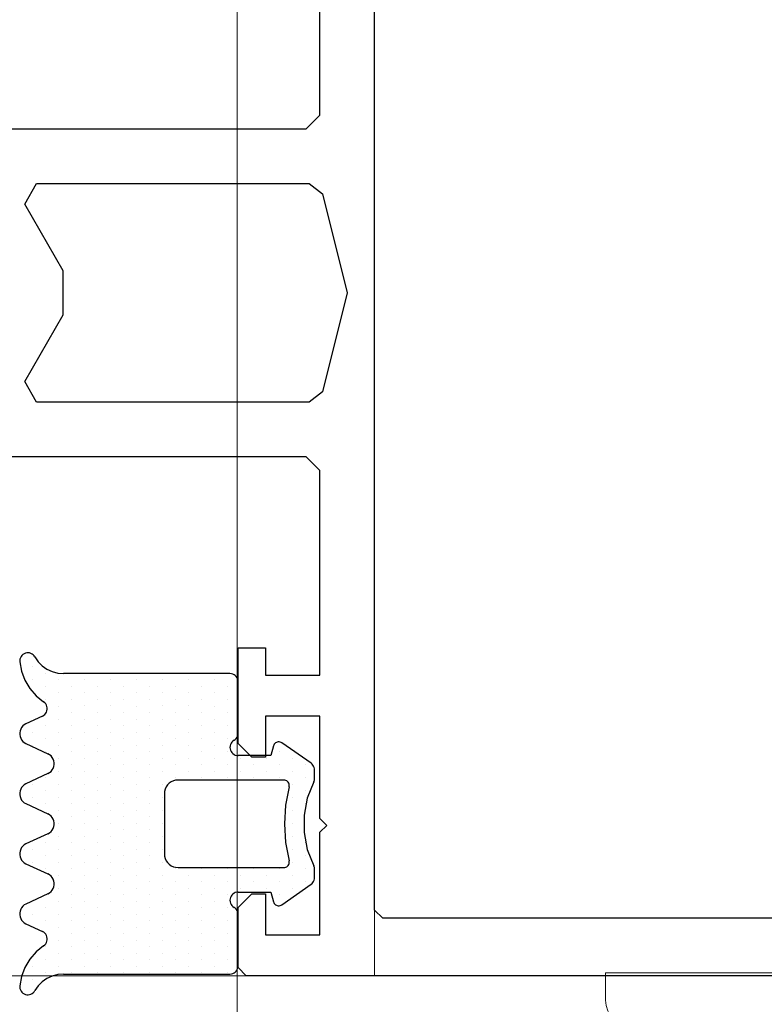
# Model space of a CAD drawing. Extents: x 4615668 to 9294084, y 5325188 to 10688993.
# Tile 94 of 256: x 4635736.23 to 4635738.96, y 5331661.66 to 5331665.27. Entities that reach past the tile are written whole.
import ezdxf
from ezdxf import colors
from ezdxf.entities.mleader import LeaderData, LeaderLine
from ezdxf.math import Vec2, Vec3

# ---------------------------------------------------------------- set-up
doc = ezdxf.new("R2010")
doc.units = 0
doc.header["$MEASUREMENT"] = 0
for name, color, linetype, lineweight in [('A_wymiary', 152, 'Continuous', 5), ('ATH Al', 5, 'Continuous', 5), ('AW_OBRÓBKI', 3, 'Continuous', 5), ('Wymiat 100', 251, 'Continuous', 5)]:
    doc.layers.add(name, color=color, linetype=linetype, lineweight=lineweight)
for name, color, linetype in [('CrossSectionsGums', 7, 'Continuous'), ('CrossSectionsProfils', 7, 'Continuous'), ('OPIS', 7, 'Continuous'), ('STOLARKA', 4, 'Continuous')]:
    doc.layers.add(name, color=color, linetype=linetype)
doc.styles.get("Standard").update_dxf_attribs({"font": 'txt.shx'})

# ---------------------------------------------------------------- blocks, each defined once
blk = doc.blocks.new('20x10 kątownik')
at = {"layer": 'AW_OBRÓBKI'}
for points in [[(0, -20), (0, 0), (10, 0), (10, -1)], [(9, -2), (3, -2)], [(2, -3), (2, -19)], [(1, -20), (0, -20)]]:
    blk.add_lwpolyline(points, dxfattribs=at)
for centre, start, end in [((9, -1), 270, 360), ((3, -3), 90, 180), ((1, -19), 270, 0)]:
    blk.add_arc(centre, 1, start, end, dxfattribs=at)
blk = doc.blocks.new('K43_2153_X', base_point=(858.06159, 1427.40338))
at = {"layer": 'CrossSectionsProfils', "flags": 128}
for points in [[(853.35942, 1452.40358), (853.05942, 1452.10358), (853.05942, 1449.90349), (853.55942, 1449.40349), (854.05942, 1449.40349), (854.05942, 1450.90326), (856.05942, 1450.90326), (856.05942, 1447.15326), (856.30942, 1446.90326), (856.05942, 1446.65326), (856.05942, 1442.90326), (854.05942, 1442.90326), (854.05942, 1444.40349), (853.55942, 1444.40349), (853.05942, 1443.90349), (853.05942, 1440.40326), (854.05942, 1440.40326), (854.05942, 1441.40326), (856.05942, 1441.40326), (856.05942, 1433.90338), (855.55942, 1433.40338), (838.36159, 1433.40338)], [(838.36159, 1421.40338), (855.55942, 1421.40338), (856.05942, 1420.90338), (856.05942, 1413.40349)], [(942.05942, 1452.40358), (853.35942, 1452.40358)], [(933.85942, 1450.30358), (858.35942, 1450.30358), (858.05942, 1450.00358), (858.05942, 1404.80317), (858.35942, 1404.50317), (933.85942, 1404.50317)], [(855.66903, 1431.40338), (845.68039, 1431.40338), (845.24738, 1430.65338), (846.65967, 1428.20722), (846.65967, 1426.59953), (845.24738, 1424.15338), (845.68039, 1423.40338), (855.66903, 1423.40338), (856.1541, 1423.78211), (857.0594, 1427.40338), (856.1541, 1431.02464), (855.66903, 1431.40338)]]:
    blk.add_lwpolyline(points, dxfattribs=at)
blk = doc.blocks.new('Hatch84419', base_point=(5906.918, 668.989))
at = {"layer": 'CrossSectionsGums', "color": 8}
for p, q in [((6276.314, 681.534), (6276.314, 681.534)), ((6276.79, 681.534), (6276.79, 681.534)), ((6277.267, 681.534), (6277.267, 681.534)), ((6279.171, 681.534), (6279.171, 681.534)), ((6281.077, 681.534), (6281.077, 681.534)), ((6281.553, 681.534), (6281.553, 681.534)), ((6283.458, 681.534), (6283.458, 681.534)), ((6283.934, 681.534), (6283.934, 681.534)), ((6285.363, 681.534), (6285.363, 681.534)), ((6285.839, 681.534), (6285.839, 681.534)), ((6287.744, 681.534), (6287.744, 681.534)), ((6288.22, 681.534), (6288.22, 681.534)), ((6277.028, 681.057), (6277.028, 681.057)), ((6277.504, 681.057), (6277.504, 681.057)), ((6277.98, 681.057), (6277.98, 681.057)), ((6278.933, 681.057), (6278.933, 681.057)), ((6279.41, 681.057), (6279.41, 681.057)), ((6280.838, 681.057), (6280.838, 681.057)), ((6281.314, 681.057), (6281.314, 681.057)), ((6281.791, 681.057), (6281.791, 681.057)), ((6283.219, 681.057), (6283.219, 681.057)), ((6283.696, 681.057), (6283.696, 681.057)), ((6284.172, 681.057), (6284.172, 681.057)), ((6285.125, 681.057), (6285.125, 681.057)), ((6285.601, 681.057), (6285.601, 681.057)), ((6286.077, 681.057), (6286.077, 681.057)), ((6287.029, 681.057), (6287.029, 681.057)), ((6287.506, 681.057), (6287.506, 681.057)), ((6287.982, 681.057), (6287.982, 681.057)), ((6277.266, 680.581), (6277.266, 680.581)), ((6277.742, 680.581), (6277.742, 680.581)), ((6278.219, 680.581), (6278.219, 680.581)), ((6278.695, 680.581), (6278.695, 680.581)), ((6279.171, 680.581), (6279.171, 680.581)), ((6279.647, 680.581), (6279.647, 680.581)), ((6280.124, 680.581), (6280.124, 680.581)), ((6280.6, 680.581), (6280.6, 680.581)), ((6281.076, 680.581), (6281.076, 680.581)), ((6281.552, 680.581), (6281.552, 680.581)), ((6282.029, 680.581), (6282.029, 680.581)), ((6282.505, 680.581), (6282.505, 680.581)), ((6282.981, 680.581), (6282.981, 680.581)), ((6283.458, 680.581), (6283.458, 680.581)), ((6283.934, 680.581), (6283.934, 680.581)), ((6284.41, 680.581), (6284.41, 680.581)), ((6284.886, 680.581), (6284.886, 680.581)), ((6285.362, 680.581), (6285.362, 680.581)), ((6285.839, 680.581), (6285.839, 680.581)), ((6286.315, 680.581), (6286.315, 680.581)), ((6286.791, 680.581), (6286.791, 680.581)), ((6287.268, 680.581), (6287.268, 680.581)), ((6287.744, 680.581), (6287.744, 680.581)), ((6277.028, 680.105), (6277.028, 680.105)), ((6277.504, 680.105), (6277.504, 680.105)), ((6277.981, 680.105), (6277.981, 680.105)), ((6278.457, 680.105), (6278.457, 680.105)), ((6278.934, 680.105), (6278.934, 680.105)), ((6279.41, 680.105), (6279.41, 680.105)), ((6279.886, 680.105), (6279.886, 680.105)), ((6280.362, 680.105), (6280.362, 680.105)), ((6280.838, 680.105), (6280.838, 680.105)), ((6281.314, 680.105), (6281.314, 680.105)), ((6281.791, 680.105), (6281.791, 680.105)), ((6282.267, 680.105), (6282.267, 680.105)), ((6282.743, 680.105), (6282.743, 680.105)), ((6283.22, 680.105), (6283.22, 680.105)), ((6283.696, 680.105), (6283.696, 680.105)), ((6284.172, 680.105), (6284.172, 680.105)), ((6284.648, 680.105), (6284.648, 680.105)), ((6285.125, 680.105), (6285.125, 680.105)), ((6285.601, 680.105), (6285.601, 680.105)), ((6286.077, 680.105), (6286.077, 680.105)), ((6286.553, 680.105), (6286.553, 680.105)), ((6287.03, 680.105), (6287.03, 680.105)), ((6287.506, 680.105), (6287.506, 680.105)), ((6277.266, 679.628), (6277.266, 679.628)), ((6277.743, 679.628), (6277.743, 679.628)), ((6278.219, 679.628), (6278.219, 679.628)), ((6278.695, 679.628), (6278.695, 679.628)), ((6279.171, 679.628), (6279.171, 679.628)), ((6279.647, 679.628), (6279.647, 679.628)), ((6280.124, 679.628), (6280.124, 679.628)), ((6280.6, 679.628), (6280.6, 679.628)), ((6281.076, 679.628), (6281.076, 679.628)), ((6281.553, 679.628), (6281.553, 679.628)), ((6282.029, 679.628), (6282.029, 679.628)), ((6282.505, 679.628), (6282.505, 679.628)), ((6282.981, 679.628), (6282.981, 679.628)), ((6283.458, 679.628), (6283.458, 679.628)), ((6283.934, 679.628), (6283.934, 679.628)), ((6284.41, 679.628), (6284.41, 679.628)), ((6284.886, 679.628), (6284.886, 679.628)), ((6285.363, 679.628), (6285.363, 679.628)), ((6285.839, 679.628), (6285.839, 679.628)), ((6286.315, 679.628), (6286.315, 679.628)), ((6286.792, 679.628), (6286.792, 679.628)), ((6287.268, 679.628), (6287.268, 679.628)), ((6287.744, 679.628), (6287.744, 679.628)), ((6277.028, 679.152), (6277.028, 679.152)), ((6277.504, 679.152), (6277.504, 679.152)), ((6277.98, 679.152), (6277.98, 679.152)), ((6278.457, 679.152), (6278.457, 679.152)), ((6278.933, 679.152), (6278.933, 679.152)), ((6279.409, 679.152), (6279.409, 679.152)), ((6279.886, 679.152), (6279.886, 679.152)), ((6280.362, 679.152), (6280.362, 679.152)), ((6280.838, 679.152), (6280.838, 679.152)), ((6281.314, 679.152), (6281.314, 679.152)), ((6281.791, 679.152), (6281.791, 679.152)), ((6282.267, 679.152), (6282.267, 679.152)), ((6282.743, 679.152), (6282.743, 679.152)), ((6283.219, 679.152), (6283.219, 679.152)), ((6283.695, 679.152), (6283.695, 679.152)), ((6284.172, 679.152), (6284.172, 679.152)), ((6284.648, 679.152), (6284.648, 679.152)), ((6285.125, 679.152), (6285.125, 679.152)), ((6285.601, 679.152), (6285.601, 679.152)), ((6286.077, 679.152), (6286.077, 679.152)), ((6286.553, 679.152), (6286.553, 679.152)), ((6287.029, 679.152), (6287.029, 679.152)), ((6287.505, 679.152), (6287.505, 679.152)), ((6277.267, 678.676), (6277.267, 678.676)), ((6277.743, 678.676), (6277.743, 678.676)), ((6278.219, 678.676), (6278.219, 678.676)), ((6278.695, 678.676), (6278.695, 678.676)), ((6279.171, 678.676), (6279.171, 678.676)), ((6279.648, 678.676), (6279.648, 678.676)), ((6280.124, 678.676), (6280.124, 678.676)), ((6280.6, 678.676), (6280.6, 678.676)), ((6281.077, 678.676), (6281.077, 678.676)), ((6281.553, 678.676), (6281.553, 678.676)), ((6282.029, 678.676), (6282.029, 678.676)), ((6282.505, 678.676), (6282.505, 678.676)), ((6282.981, 678.676), (6282.981, 678.676)), ((6283.458, 678.676), (6283.458, 678.676)), ((6283.934, 678.676), (6283.934, 678.676)), ((6284.41, 678.676), (6284.41, 678.676)), ((6284.887, 678.676), (6284.887, 678.676)), ((6285.363, 678.676), (6285.363, 678.676)), ((6285.839, 678.676), (6285.839, 678.676)), ((6286.315, 678.676), (6286.315, 678.676)), ((6286.792, 678.676), (6286.792, 678.676)), ((6287.268, 678.676), (6287.268, 678.676)), ((6287.744, 678.676), (6287.744, 678.676)), ((6277.028, 678.2), (6277.028, 678.2)), ((6277.504, 678.2), (6277.504, 678.2)), ((6277.981, 678.2), (6277.981, 678.2)), ((6278.457, 678.2), (6278.457, 678.2)), ((6278.933, 678.2), (6278.933, 678.2)), ((6279.41, 678.2), (6279.41, 678.2)), ((6279.886, 678.2), (6279.886, 678.2)), ((6280.362, 678.2), (6280.362, 678.2)), ((6280.838, 678.2), (6280.838, 678.2)), ((6281.314, 678.2), (6281.314, 678.2)), ((6281.791, 678.2), (6281.791, 678.2)), ((6282.267, 678.2), (6282.267, 678.2)), ((6282.743, 678.2), (6282.743, 678.2)), ((6283.219, 678.2), (6283.219, 678.2)), ((6283.696, 678.2), (6283.696, 678.2)), ((6284.172, 678.2), (6284.172, 678.2)), ((6284.648, 678.2), (6284.648, 678.2)), ((6285.125, 678.2), (6285.125, 678.2)), ((6285.601, 678.2), (6285.601, 678.2)), ((6286.077, 678.2), (6286.077, 678.2)), ((6286.553, 678.2), (6286.553, 678.2)), ((6287.029, 678.2), (6287.029, 678.2)), ((6287.506, 678.2), (6287.506, 678.2)), ((6277.266, 677.724), (6277.266, 677.724)), ((6277.743, 677.724), (6277.743, 677.724)), ((6278.219, 677.724), (6278.219, 677.724)), ((6278.695, 677.724), (6278.695, 677.724)), ((6279.171, 677.724), (6279.171, 677.724)), ((6279.647, 677.724), (6279.647, 677.724)), ((6280.124, 677.724), (6280.124, 677.724)), ((6280.6, 677.724), (6280.6, 677.724)), ((6281.076, 677.724), (6281.076, 677.724)), ((6281.552, 677.724), (6281.552, 677.724)), ((6282.029, 677.724), (6282.029, 677.724)), ((6282.505, 677.724), (6282.505, 677.724)), ((6282.981, 677.724), (6282.981, 677.724)), ((6283.458, 677.724), (6283.458, 677.724)), ((6283.934, 677.724), (6283.934, 677.724)), ((6284.41, 677.724), (6284.41, 677.724)), ((6284.886, 677.724), (6284.886, 677.724)), ((6285.362, 677.724), (6285.362, 677.724)), ((6285.839, 677.724), (6285.839, 677.724)), ((6286.315, 677.724), (6286.315, 677.724)), ((6286.791, 677.724), (6286.791, 677.724)), ((6287.268, 677.724), (6287.268, 677.724)), ((6287.744, 677.724), (6287.744, 677.724)), ((6277.028, 677.247), (6277.028, 677.247)), ((6277.505, 677.247), (6277.505, 677.247)), ((6277.981, 677.247), (6277.981, 677.247)), ((6278.457, 677.247), (6278.457, 677.247)), ((6278.934, 677.247), (6278.934, 677.247)), ((6279.41, 677.247), (6279.41, 677.247)), ((6279.886, 677.247), (6279.886, 677.247)), ((6280.362, 677.247), (6280.362, 677.247)), ((6280.838, 677.247), (6280.838, 677.247)), ((6281.314, 677.247), (6281.314, 677.247)), ((6281.791, 677.247), (6281.791, 677.247)), ((6282.267, 677.247), (6282.267, 677.247)), ((6282.743, 677.247), (6282.743, 677.247)), ((6283.22, 677.247), (6283.22, 677.247)), ((6283.696, 677.247), (6283.696, 677.247)), ((6284.172, 677.247), (6284.172, 677.247)), ((6284.648, 677.247), (6284.648, 677.247)), ((6285.125, 677.247), (6285.125, 677.247)), ((6285.601, 677.247), (6285.601, 677.247)), ((6286.077, 677.247), (6286.077, 677.247)), ((6286.553, 677.247), (6286.553, 677.247)), ((6287.03, 677.247), (6287.03, 677.247)), ((6287.506, 677.247), (6287.506, 677.247)), ((6277.267, 676.771), (6277.267, 676.771)), ((6277.743, 676.771), (6277.743, 676.771)), ((6278.219, 676.771), (6278.219, 676.771)), ((6278.695, 676.771), (6278.695, 676.771)), ((6279.171, 676.771), (6279.171, 676.771)), ((6279.647, 676.771), (6279.647, 676.771)), ((6280.124, 676.771), (6280.124, 676.771)), ((6280.6, 676.771), (6280.6, 676.771)), ((6281.076, 676.771), (6281.076, 676.771)), ((6281.553, 676.771), (6281.553, 676.771)), ((6282.029, 676.771), (6282.029, 676.771)), ((6282.505, 676.771), (6282.505, 676.771)), ((6282.981, 676.771), (6282.981, 676.771)), ((6283.458, 676.771), (6283.458, 676.771)), ((6283.934, 676.771), (6283.934, 676.771)), ((6284.41, 676.771), (6284.41, 676.771)), ((6284.886, 676.771), (6284.886, 676.771)), ((6285.363, 676.771), (6285.363, 676.771)), ((6285.839, 676.771), (6285.839, 676.771)), ((6286.315, 676.771), (6286.315, 676.771)), ((6286.792, 676.771), (6286.792, 676.771)), ((6287.268, 676.771), (6287.268, 676.771)), ((6287.744, 676.771), (6287.744, 676.771)), ((6277.028, 676.295), (6277.028, 676.295)), ((6277.504, 676.295), (6277.504, 676.295)), ((6277.98, 676.295), (6277.98, 676.295)), ((6278.457, 676.295), (6278.457, 676.295)), ((6278.933, 676.295), (6278.933, 676.295)), ((6279.409, 676.295), (6279.409, 676.295)), ((6279.886, 676.295), (6279.886, 676.295)), ((6280.362, 676.295), (6280.362, 676.295)), ((6280.838, 676.295), (6280.838, 676.295)), ((6284.172, 676.295), (6284.172, 676.295)), ((6284.648, 676.295), (6284.648, 676.295)), ((6285.125, 676.295), (6285.125, 676.295)), ((6285.601, 676.295), (6285.601, 676.295)), ((6286.077, 676.295), (6286.077, 676.295)), ((6286.553, 676.295), (6286.553, 676.295)), ((6287.029, 676.295), (6287.029, 676.295)), ((6287.505, 676.295), (6287.505, 676.295)), ((6277.267, 675.818), (6277.267, 675.818)), ((6277.743, 675.818), (6277.743, 675.818)), ((6278.219, 675.818), (6278.219, 675.818)), ((6278.695, 675.818), (6278.695, 675.818)), ((6279.171, 675.818), (6279.171, 675.818)), ((6279.648, 675.818), (6279.648, 675.818)), ((6280.124, 675.818), (6280.124, 675.818)), ((6280.6, 675.818), (6280.6, 675.818)), ((6284.41, 675.818), (6284.41, 675.818)), ((6284.887, 675.818), (6284.887, 675.818)), ((6285.363, 675.818), (6285.363, 675.818)), ((6285.839, 675.818), (6285.839, 675.818)), ((6286.315, 675.818), (6286.315, 675.818)), ((6286.792, 675.818), (6286.792, 675.818)), ((6287.268, 675.818), (6287.268, 675.818)), ((6287.744, 675.818), (6287.744, 675.818)), ((6277.028, 675.342), (6277.028, 675.342)), ((6277.504, 675.342), (6277.504, 675.342)), ((6277.981, 675.342), (6277.981, 675.342)), ((6278.457, 675.342), (6278.457, 675.342)), ((6278.933, 675.342), (6278.933, 675.342)), ((6279.41, 675.342), (6279.41, 675.342)), ((6279.886, 675.342), (6279.886, 675.342)), ((6280.362, 675.342), (6280.362, 675.342)), ((6280.838, 675.342), (6280.838, 675.342)), ((6284.172, 675.342), (6284.172, 675.342)), ((6284.648, 675.342), (6284.648, 675.342)), ((6285.125, 675.342), (6285.125, 675.342)), ((6285.601, 675.342), (6285.601, 675.342)), ((6286.077, 675.342), (6286.077, 675.342)), ((6286.553, 675.342), (6286.553, 675.342)), ((6287.029, 675.342), (6287.029, 675.342)), ((6287.506, 675.342), (6287.506, 675.342)), ((6277.266, 674.866), (6277.266, 674.866)), ((6277.743, 674.866), (6277.743, 674.866)), ((6278.219, 674.866), (6278.219, 674.866)), ((6278.695, 674.866), (6278.695, 674.866)), ((6279.171, 674.866), (6279.171, 674.866)), ((6279.647, 674.866), (6279.647, 674.866)), ((6280.124, 674.866), (6280.124, 674.866)), ((6280.6, 674.866), (6280.6, 674.866)), ((6284.41, 674.866), (6284.41, 674.866)), ((6284.886, 674.866), (6284.886, 674.866)), ((6285.362, 674.866), (6285.362, 674.866)), ((6285.839, 674.866), (6285.839, 674.866)), ((6286.315, 674.866), (6286.315, 674.866)), ((6286.791, 674.866), (6286.791, 674.866)), ((6287.268, 674.866), (6287.268, 674.866)), ((6287.744, 674.866), (6287.744, 674.866)), ((6277.028, 674.39), (6277.028, 674.39)), ((6277.505, 674.39), (6277.505, 674.39)), ((6277.981, 674.39), (6277.981, 674.39)), ((6278.457, 674.39), (6278.457, 674.39)), ((6278.934, 674.39), (6278.934, 674.39)), ((6279.41, 674.39), (6279.41, 674.39)), ((6279.886, 674.39), (6279.886, 674.39)), ((6280.362, 674.39), (6280.362, 674.39)), ((6280.838, 674.39), (6280.838, 674.39)), ((6284.172, 674.39), (6284.172, 674.39)), ((6284.648, 674.39), (6284.648, 674.39)), ((6285.125, 674.39), (6285.125, 674.39)), ((6285.601, 674.39), (6285.601, 674.39)), ((6286.077, 674.39), (6286.077, 674.39)), ((6286.553, 674.39), (6286.553, 674.39)), ((6287.03, 674.39), (6287.03, 674.39)), ((6287.506, 674.39), (6287.506, 674.39)), ((6280.124, 673.914), (6280.124, 673.914)), ((6280.6, 673.914), (6280.6, 673.914)), ((6284.41, 673.914), (6284.41, 673.914)), ((6284.886, 673.914), (6284.886, 673.914)), ((6280.362, 673.437), (6280.362, 673.437)), ((6280.838, 673.437), (6280.838, 673.437)), ((6284.172, 673.437), (6284.172, 673.437)), ((6284.648, 673.437), (6284.648, 673.437)), ((6280.124, 672.961), (6280.124, 672.961)), ((6280.6, 672.961), (6280.6, 672.961)), ((6284.41, 672.961), (6284.41, 672.961)), ((6284.887, 672.961), (6284.887, 672.961)), ((6279.886, 672.485), (6279.886, 672.485)), ((6280.362, 672.485), (6280.362, 672.485)), ((6280.838, 672.485), (6280.838, 672.485)), ((6284.172, 672.485), (6284.172, 672.485)), ((6284.648, 672.485), (6284.648, 672.485)), ((6285.125, 672.485), (6285.125, 672.485)), ((6280.124, 672.008), (6280.124, 672.008)), ((6280.6, 672.008), (6280.6, 672.008)), ((6281.076, 672.008), (6281.076, 672.008)), ((6281.553, 672.008), (6281.553, 672.008)), ((6282.029, 672.008), (6282.029, 672.008)), ((6282.505, 672.008), (6282.505, 672.008)), ((6282.981, 672.008), (6282.981, 672.008)), ((6283.458, 672.008), (6283.458, 672.008)), ((6283.934, 672.008), (6283.934, 672.008)), ((6284.41, 672.008), (6284.41, 672.008)), ((6284.886, 672.008), (6284.886, 672.008)), ((6280.362, 671.532), (6280.362, 671.532)), ((6280.838, 671.532), (6280.838, 671.532)), ((6281.315, 671.532), (6281.315, 671.532)), ((6281.791, 671.532), (6281.791, 671.532)), ((6283.22, 671.532), (6283.22, 671.532)), ((6283.696, 671.532), (6283.696, 671.532)), ((6284.172, 671.532), (6284.172, 671.532)), ((6284.648, 671.532), (6284.648, 671.532))]:
    blk.add_line(p, q, dxfattribs=at)
blk = doc.blocks.new('120484', base_point=(6276.918, 673.989))
at = {"layer": 'CrossSectionsGums', "color": 1}
for p, q in [((6276.221, 681.73), (6276.218, 681.679)), ((6276.218, 681.679), (6276.224, 681.628)), ((6276.232, 681.779), (6276.221, 681.73)), ((6276.251, 681.827), (6276.232, 681.779)), ((6276.278, 681.87), (6276.251, 681.827)), ((6276.313, 681.908), (6276.278, 681.87)), ((6276.353, 681.939), (6276.313, 681.908)), ((6276.398, 681.964), (6276.353, 681.939)), ((6276.446, 681.98), (6276.398, 681.964)), ((6276.496, 681.988), (6276.446, 681.98)), ((6276.547, 681.987), (6276.496, 681.988)), ((6276.894, 681.922), (6276.547, 681.987)), ((6277.223, 681.797), (6276.894, 681.922)), ((6277.525, 681.617), (6277.223, 681.797)), ((6278.816, 681.758), (6278.533, 681.152)), ((6278.851, 681.818), (6278.816, 681.758)), ((6278.896, 681.872), (6278.851, 681.818)), ((6278.949, 681.917), (6278.896, 681.872)), ((6279.009, 681.951), (6278.949, 681.917)), ((6279.075, 681.975), (6279.009, 681.951)), ((6279.144, 681.987), (6279.075, 681.975)), ((6279.213, 681.987), (6279.144, 681.987)), ((6279.282, 681.975), (6279.213, 681.987)), ((6279.348, 681.951), (6279.282, 681.975)), ((6279.408, 681.917), (6279.348, 681.951)), ((6279.461, 681.872), (6279.408, 681.917)), ((6279.506, 681.818), (6279.461, 681.872)), ((6279.541, 681.758), (6279.506, 681.818)), ((6279.916, 680.954), (6279.541, 681.758)), ((6281.016, 681.758), (6280.641, 680.954)), ((6281.051, 681.818), (6281.016, 681.758)), ((6281.096, 681.872), (6281.051, 681.818)), ((6281.149, 681.917), (6281.096, 681.872)), ((6281.209, 681.951), (6281.149, 681.917)), ((6281.275, 681.975), (6281.209, 681.951)), ((6281.344, 681.987), (6281.275, 681.975)), ((6281.413, 681.987), (6281.344, 681.987)), ((6281.482, 681.975), (6281.413, 681.987)), ((6281.548, 681.951), (6281.482, 681.975)), ((6281.608, 681.916), (6281.548, 681.951)), ((6281.661, 681.872), (6281.608, 681.916)), ((6281.706, 681.818), (6281.661, 681.872)), ((6281.741, 681.758), (6281.706, 681.818)), ((6282.116, 680.954), (6281.741, 681.758)), ((6283.216, 681.758), (6282.841, 680.954)), ((6283.251, 681.818), (6283.216, 681.758)), ((6283.295, 681.872), (6283.251, 681.818)), ((6283.349, 681.917), (6283.295, 681.872)), ((6283.409, 681.951), (6283.349, 681.917)), ((6283.475, 681.975), (6283.409, 681.951)), ((6283.543, 681.987), (6283.475, 681.975)), ((6283.613, 681.987), (6283.543, 681.987)), ((6283.682, 681.975), (6283.613, 681.987)), ((6283.747, 681.951), (6283.682, 681.975)), ((6283.808, 681.917), (6283.747, 681.951)), ((6283.861, 681.872), (6283.808, 681.917)), ((6283.906, 681.818), (6283.861, 681.872)), ((6283.941, 681.758), (6283.906, 681.818)), ((6284.316, 680.954), (6283.941, 681.758)), ((6285.416, 681.758), (6285.041, 680.954)), ((6285.451, 681.818), (6285.416, 681.758)), ((6285.496, 681.872), (6285.451, 681.818)), ((6285.549, 681.917), (6285.496, 681.872)), ((6285.609, 681.951), (6285.549, 681.917)), ((6285.675, 681.975), (6285.609, 681.951)), ((6285.744, 681.987), (6285.675, 681.975)), ((6285.813, 681.987), (6285.744, 681.987)), ((6285.882, 681.975), (6285.813, 681.987)), ((6285.947, 681.951), (6285.882, 681.975)), ((6286.008, 681.916), (6285.947, 681.951)), ((6286.061, 681.872), (6286.008, 681.916)), ((6286.106, 681.818), (6286.061, 681.872)), ((6286.141, 681.758), (6286.106, 681.818)), ((6286.423, 681.152), (6286.141, 681.758)), ((6287.734, 681.797), (6287.432, 681.617)), ((6288.063, 681.922), (6287.734, 681.797)), ((6288.41, 681.987), (6288.063, 681.922)), ((6288.461, 681.988), (6288.41, 681.987)), ((6288.511, 681.98), (6288.461, 681.988)), ((6288.559, 681.964), (6288.511, 681.98)), ((6288.604, 681.939), (6288.559, 681.964)), ((6288.644, 681.908), (6288.604, 681.939)), ((6288.678, 681.87), (6288.644, 681.908)), ((6288.705, 681.827), (6288.678, 681.87)), ((6288.725, 681.779), (6288.705, 681.827)), ((6288.736, 681.73), (6288.725, 681.779)), ((6288.733, 681.628), (6288.739, 681.679)), ((6288.739, 681.679), (6288.736, 681.73)), ((6276.224, 681.628), (6276.239, 681.579)), ((6276.239, 681.579), (6276.261, 681.533)), ((6276.261, 681.533), (6276.291, 681.492)), ((6276.291, 681.492), (6276.328, 681.457)), ((6276.328, 681.457), (6276.37, 681.428)), ((6276.544, 681.308), (6276.37, 681.428)), ((6276.694, 681.16), (6276.544, 681.308)), ((6277.791, 681.386), (6277.525, 681.617)), ((6278.013, 681.112), (6277.791, 681.386)), ((6287.166, 681.386), (6286.944, 681.112)), ((6287.432, 681.617), (6287.166, 681.386)), ((6288.413, 681.308), (6288.263, 681.16)), ((6288.587, 681.428), (6288.413, 681.308)), ((6288.587, 681.428), (6288.629, 681.457)), ((6288.629, 681.457), (6288.665, 681.492)), ((6288.665, 681.492), (6288.695, 681.533)), ((6288.695, 681.533), (6288.718, 681.579)), ((6288.718, 681.579), (6288.733, 681.628)), ((6276.815, 680.988), (6276.694, 681.16)), ((6276.905, 680.797), (6276.815, 680.988)), ((6278.012, 681.112), (6278.045, 681.071)), ((6278.045, 681.071), (6278.085, 681.036)), ((6278.085, 681.036), (6278.131, 681.009)), ((6278.131, 681.009), (6278.18, 680.99)), ((6278.18, 680.99), (6278.232, 680.98)), ((6278.232, 680.98), (6278.285, 680.98)), ((6278.285, 680.98), (6278.337, 680.988)), ((6278.337, 680.988), (6278.386, 681.006)), ((6278.386, 681.006), (6278.432, 681.032)), ((6278.432, 681.032), (6278.473, 681.066)), ((6278.473, 681.066), (6278.507, 681.106)), ((6278.507, 681.106), (6278.533, 681.152)), ((6279.916, 680.954), (6279.951, 680.893)), ((6280.606, 680.894), (6280.641, 680.954)), ((6282.116, 680.954), (6282.151, 680.894)), ((6282.806, 680.893), (6282.841, 680.954)), ((6284.316, 680.954), (6284.351, 680.893)), ((6285.006, 680.893), (6285.041, 680.954)), ((6286.424, 681.152), (6286.45, 681.106)), ((6286.45, 681.106), (6286.484, 681.066)), ((6286.484, 681.066), (6286.525, 681.032)), ((6286.525, 681.032), (6286.57, 681.006)), ((6286.57, 681.006), (6286.62, 680.988)), ((6286.62, 680.988), (6286.672, 680.98)), ((6286.672, 680.98), (6286.725, 680.98)), ((6286.725, 680.98), (6286.777, 680.99)), ((6286.777, 680.99), (6286.826, 681.009)), ((6286.826, 681.009), (6286.872, 681.036)), ((6286.872, 681.036), (6286.911, 681.07)), ((6286.911, 681.07), (6286.945, 681.111)), ((6288.142, 680.988), (6288.052, 680.797)), ((6288.263, 681.16), (6288.142, 680.988)), ((6276.96, 680.594), (6276.905, 680.797)), ((6276.979, 680.384), (6276.96, 680.594)), ((6279.951, 680.893), (6279.996, 680.84)), ((6279.996, 680.84), (6280.049, 680.795)), ((6280.049, 680.795), (6280.109, 680.76)), ((6280.109, 680.76), (6280.175, 680.737)), ((6280.175, 680.737), (6280.244, 680.724)), ((6280.244, 680.724), (6280.313, 680.724)), ((6280.313, 680.724), (6280.382, 680.737)), ((6280.382, 680.737), (6280.447, 680.76)), ((6280.447, 680.76), (6280.508, 680.795)), ((6280.508, 680.795), (6280.561, 680.84)), ((6280.561, 680.84), (6280.606, 680.894)), ((6282.151, 680.894), (6282.196, 680.84)), ((6282.196, 680.84), (6282.249, 680.795)), ((6282.249, 680.795), (6282.309, 680.76)), ((6282.309, 680.76), (6282.375, 680.737)), ((6282.375, 680.737), (6282.444, 680.724)), ((6282.444, 680.724), (6282.513, 680.724)), ((6282.513, 680.724), (6282.582, 680.737)), ((6282.582, 680.737), (6282.647, 680.76)), ((6282.647, 680.76), (6282.708, 680.795)), ((6282.708, 680.795), (6282.761, 680.84)), ((6282.761, 680.84), (6282.806, 680.893)), ((6284.351, 680.893), (6284.396, 680.84)), ((6284.396, 680.84), (6284.449, 680.795)), ((6284.449, 680.795), (6284.509, 680.76)), ((6284.509, 680.76), (6284.575, 680.737)), ((6284.575, 680.737), (6284.644, 680.724)), ((6284.644, 680.724), (6284.713, 680.724)), ((6284.713, 680.724), (6284.782, 680.737)), ((6284.782, 680.737), (6284.848, 680.76)), ((6284.848, 680.76), (6284.908, 680.795)), ((6284.908, 680.795), (6284.961, 680.84)), ((6284.961, 680.84), (6285.006, 680.893)), ((6287.997, 680.594), (6287.979, 680.384)), ((6288.052, 680.797), (6287.997, 680.594)), ((6276.979, 680.384), (6276.979, 674.289)), ((6287.979, 674.289), (6287.979, 680.384)), ((6281.128, 676.622), (6281.057, 676.572)), ((6281.207, 676.659), (6281.128, 676.622)), ((6281.292, 676.681), (6281.207, 676.659)), ((6281.378, 676.689), (6281.292, 676.681)), ((6283.579, 676.689), (6281.378, 676.689)), ((6283.665, 676.681), (6283.579, 676.689)), ((6283.75, 676.659), (6283.665, 676.681)), ((6283.829, 676.622), (6283.75, 676.659)), ((6283.9, 676.572), (6283.829, 676.622)), ((6280.886, 676.276), (6280.878, 676.189)), ((6280.909, 676.36), (6280.886, 676.276)), ((6280.945, 676.439), (6280.909, 676.36)), ((6280.995, 676.51), (6280.945, 676.439)), ((6281.057, 676.572), (6280.995, 676.51)), ((6283.962, 676.51), (6283.9, 676.572)), ((6284.012, 676.439), (6283.962, 676.51)), ((6284.048, 676.36), (6284.012, 676.439)), ((6284.071, 676.276), (6284.048, 676.36)), ((6284.079, 676.189), (6284.071, 676.276)), ((6280.878, 676.189), (6280.878, 672.314)), ((6284.079, 672.314), (6284.079, 676.189)), ((6276.979, 674.289), (6276.983, 674.237)), ((6276.983, 674.237), (6276.997, 674.186)), ((6276.997, 674.186), (6277.019, 674.139)), ((6277.019, 674.139), (6277.049, 674.096)), ((6277.049, 674.096), (6277.086, 674.059)), ((6279.352, 674.059), (6279.389, 674.096)), ((6279.389, 674.096), (6279.419, 674.139)), ((6279.449, 674.182), (6279.419, 674.139)), ((6279.486, 674.219), (6279.449, 674.182)), ((6279.528, 674.249), (6279.486, 674.219)), ((6279.576, 674.271), (6279.528, 674.249)), ((6279.626, 674.284), (6279.576, 674.271)), ((6279.678, 674.289), (6279.626, 674.284)), ((6279.731, 674.284), (6279.678, 674.289)), ((6279.781, 674.271), (6279.731, 674.284)), ((6279.828, 674.249), (6279.781, 674.271)), ((6279.871, 674.219), (6279.828, 674.249)), ((6279.908, 674.182), (6279.871, 674.219)), ((6279.938, 674.139), (6279.908, 674.182)), ((6279.96, 674.092), (6279.938, 674.139)), ((6285.019, 674.139), (6284.997, 674.091)), ((6285.049, 674.182), (6285.019, 674.139)), ((6285.086, 674.219), (6285.049, 674.182)), ((6285.129, 674.249), (6285.086, 674.219)), ((6285.176, 674.271), (6285.129, 674.249)), ((6285.226, 674.284), (6285.176, 674.271)), ((6285.278, 674.289), (6285.226, 674.284)), ((6285.331, 674.284), (6285.278, 674.289)), ((6285.381, 674.271), (6285.331, 674.284)), ((6285.429, 674.249), (6285.381, 674.271)), ((6285.471, 674.219), (6285.429, 674.249)), ((6285.508, 674.182), (6285.471, 674.219)), ((6285.538, 674.139), (6285.508, 674.182)), ((6285.538, 674.139), (6285.568, 674.096)), ((6285.568, 674.096), (6285.605, 674.059)), ((6287.871, 674.059), (6287.908, 674.096)), ((6287.908, 674.096), (6287.938, 674.139)), ((6287.938, 674.139), (6287.96, 674.186)), ((6287.96, 674.186), (6287.974, 674.237)), ((6287.974, 674.237), (6287.979, 674.289)), ((6277.086, 674.059), (6277.128, 674.029)), ((6277.128, 674.029), (6277.176, 674.007)), ((6277.176, 674.007), (6277.226, 673.993)), ((6277.226, 673.993), (6277.278, 673.989)), ((6277.278, 673.989), (6279.159, 673.989)), ((6279.159, 673.989), (6279.211, 673.993)), ((6279.211, 673.993), (6279.261, 674.007)), ((6279.261, 674.007), (6279.309, 674.029)), ((6279.309, 674.029), (6279.352, 674.059)), ((6279.974, 674.041), (6279.96, 674.092)), ((6279.979, 673.989), (6279.974, 674.041)), ((6279.979, 673.989), (6279.979, 672.789)), ((6284.983, 674.041), (6284.979, 673.989)), ((6284.979, 672.789), (6284.979, 673.989)), ((6284.997, 674.091), (6284.983, 674.041)), ((6285.605, 674.059), (6285.648, 674.029)), ((6285.648, 674.029), (6285.695, 674.007)), ((6285.695, 674.007), (6285.746, 673.993)), ((6285.746, 673.993), (6285.798, 673.989)), ((6285.798, 673.989), (6287.678, 673.989)), ((6287.678, 673.989), (6287.73, 673.993)), ((6287.73, 673.993), (6287.781, 674.007)), ((6287.781, 674.007), (6287.828, 674.029)), ((6287.828, 674.029), (6287.871, 674.059)), ((6279.564, 672.665), (6279.537, 672.643)), ((6279.594, 672.683), (6279.564, 672.665)), ((6279.626, 672.695), (6279.594, 672.683)), ((6279.979, 672.789), (6279.626, 672.695)), ((6285.33, 672.695), (6284.979, 672.789)), ((6285.363, 672.683), (6285.33, 672.695)), ((6285.393, 672.665), (6285.363, 672.683)), ((6285.42, 672.643), (6285.393, 672.665)), ((6279.485, 672.553), (6279.479, 672.519)), ((6279.479, 672.519), (6279.479, 672.484)), ((6279.479, 672.484), (6279.485, 672.45)), ((6279.497, 672.586), (6279.485, 672.553)), ((6279.485, 672.45), (6279.497, 672.417)), ((6279.515, 672.616), (6279.497, 672.586)), ((6279.497, 672.417), (6279.515, 672.387)), ((6279.537, 672.643), (6279.515, 672.616)), ((6279.515, 672.387), (6280.264, 671.317)), ((6280.878, 672.314), (6280.882, 672.278)), ((6282.479, 672.292), (6281.798, 672.249)), ((6283.159, 672.249), (6282.479, 672.292)), ((6284.075, 672.278), (6284.079, 672.314)), ((6284.693, 671.317), (6285.442, 672.387)), ((6285.442, 672.616), (6285.42, 672.643)), ((6285.46, 672.586), (6285.442, 672.616)), ((6285.442, 672.387), (6285.46, 672.417)), ((6285.472, 672.553), (6285.46, 672.586)), ((6285.46, 672.417), (6285.472, 672.45)), ((6285.478, 672.519), (6285.472, 672.553)), ((6285.472, 672.45), (6285.478, 672.484)), ((6285.478, 672.484), (6285.478, 672.519)), ((6280.882, 672.278), (6280.892, 672.243)), ((6280.892, 672.243), (6280.908, 672.21)), ((6280.908, 672.21), (6280.929, 672.181)), ((6280.929, 672.181), (6280.956, 672.156)), ((6280.956, 672.156), (6280.987, 672.137)), ((6280.987, 672.137), (6281.02, 672.123)), ((6281.02, 672.123), (6281.056, 672.116)), ((6281.056, 672.116), (6281.092, 672.115)), ((6281.092, 672.115), (6281.128, 672.121)), ((6281.798, 672.249), (6281.128, 672.121)), ((6283.829, 672.121), (6283.159, 672.249)), ((6283.829, 672.121), (6283.865, 672.115)), ((6283.865, 672.115), (6283.901, 672.116)), ((6283.901, 672.116), (6283.937, 672.123)), ((6283.937, 672.123), (6283.97, 672.137)), ((6283.97, 672.137), (6284.001, 672.156)), ((6284.001, 672.156), (6284.028, 672.181)), ((6284.028, 672.181), (6284.049, 672.21)), ((6284.049, 672.21), (6284.065, 672.243)), ((6284.065, 672.243), (6284.075, 672.278)), ((6282.16, 671.574), (6281.534, 671.455)), ((6282.797, 671.574), (6282.16, 671.574)), ((6283.423, 671.455), (6282.797, 671.574)), ((6280.264, 671.317), (6280.294, 671.28)), ((6280.294, 671.28), (6280.33, 671.248)), ((6280.33, 671.248), (6280.371, 671.223)), ((6280.371, 671.223), (6280.415, 671.204)), ((6280.909, 671.207), (6280.941, 671.221)), ((6281.534, 671.455), (6280.941, 671.221)), ((6284.016, 671.221), (6283.423, 671.455)), ((6284.016, 671.221), (6284.048, 671.207)), ((6284.542, 671.204), (6284.586, 671.223)), ((6284.586, 671.223), (6284.627, 671.248)), ((6284.627, 671.248), (6284.663, 671.28)), ((6284.663, 671.28), (6284.693, 671.317)), ((6280.415, 671.204), (6280.462, 671.193)), ((6280.462, 671.193), (6280.51, 671.189)), ((6280.51, 671.189), (6280.805, 671.189)), ((6280.805, 671.189), (6280.84, 671.191)), ((6280.84, 671.191), (6280.875, 671.197)), ((6280.875, 671.197), (6280.909, 671.207)), ((6284.048, 671.207), (6284.082, 671.197)), ((6284.082, 671.197), (6284.117, 671.191)), ((6284.117, 671.191), (6284.152, 671.189)), ((6284.152, 671.189), (6284.447, 671.189)), ((6284.447, 671.189), (6284.495, 671.193)), ((6284.495, 671.193), (6284.542, 671.204))]:
    blk.add_line(p, q, dxfattribs=at)
at = {"layer": 'CrossSectionsGums'}
blk.add_blockref('Hatch84419', (5906.918, 668.989), dxfattribs=at)
blk = doc.blocks.new('G$CA57B7548')
at = {"layer": 'A_wymiary', "ltscale": 40}
for points in [[(8.4998, 678.9895), (6.4998, 678.9895), (6.4998, 45.9895), (8.4998, 45.9895)], [(8.4998, 45.9895), (16.9998, 45.9895), (16.9998, 678.9895), (8.4998, 678.9895)]]:
    blk.add_lwpolyline(points, close=True, dxfattribs=at)
at = {"layer": 'ATH Al', "color": 5, "lineweight": 5, "xscale": -0.1, "yscale": 0.1, "zscale": 0.1}
blk.add_blockref('20x10 kątownik', (10.346, 46.0002), dxfattribs=at)
at = {"layer": 'CrossSectionsGums', "xscale": -0.1, "yscale": -0.1, "zscale": 0.1, "rotation": 270}
blk.add_blockref('120484', (8, 45.9895), dxfattribs=at)
at = {"layer": 'CrossSectionsProfils', "xscale": -0.1, "yscale": 0.1, "zscale": 0.1, "rotation": 180}
blk.add_blockref('K43_2153_X', (8.5, 48.4895), dxfattribs=at)

msp = doc.modelspace()

# ---------------------------------------------------------------- linework, layer by layer
at = {"layer": 'STOLARKA', "color": 5, "lineweight": 0}
msp.add_lwpolyline([(4635737.03, 5331666.9711), (4635737.03, 5331660.9711), (4635751.03, 5331660.9711), (4635751.03, 5331666.9711)], close=True, dxfattribs=at)

# ---------------------------------------------------------------- block references
at = {"layer": 'Wymiat 100', "color": 5, "lineweight": 0, "ltscale": 40}
msp.add_blockref('G$CA57B7548', (4635729.0339, 5331615.7782), dxfattribs=at)

# ---------------------------------------------------------------- leaders
at = {"layer": 'A_wymiary', "ltscale": 40}
ml = msp.add_multileader_mtext('Standard', dxfattribs=at)
ml.set_content('{\\C146;\\c9000464;kątownik alu. 25x25\\P RAL kolor fasady}', color=4)
ml.set_leader_properties()
ml.build(insert=Vec2(0, 0))
ml.multileader.update_dxf_attribs({"text_right_attachment_type": 6, "dogleg_length": 0.036, "arrow_head_size": 0.018})
ctx = ml.context
ctx.base_point, ctx.char_height, ctx.arrow_head_size, ctx.landing_gap_size, ctx.plane_origin = Vec3(4635757.8222, 5331693.2776), 10, 0.018, 0.009, Vec3(4635861.8335, 5331692.3168)
ctx.right_attachment, ctx.text_align_type = 6, 2
notes = []
notes.append((ctx, [(0, (1, 1, 0), (4635757.7862, 5331693.2776), (1, 0), 0.036, [(0, [(4635745.9788, 5331661.3348)], 0, [])])]))
ctx.mtext.insert, ctx.mtext.width, ctx.mtext.defined_height, ctx.mtext.alignment, ctx.mtext.flow_direction = Vec3(4635926.1646, 5331699.9443), 1666.432067, 407.4804, 3, 5
at = {"layer": 'OPIS', "lineweight": 5, "ltscale": 0.7}
ml = msp.add_multileader_mtext('Standard', dxfattribs=at)
ml.set_content('obróbka alu surowa', color=4)
ml.set_leader_properties()
ml.build(insert=Vec2(0, 0))
ml.multileader.update_dxf_attribs({"text_left_attachment_type": 6, "text_right_attachment_type": 6, "dogleg_length": 1, "arrow_head_size": 1.5})
ctx = ml.context
ctx.base_point, ctx.char_height, ctx.arrow_head_size, ctx.landing_gap_size, ctx.plane_origin = Vec3(4635760.0802, 5331685.8115), 2, 1.5, 0.144, Vec3(4635573.5848, 5331642.0181)
ctx.left_attachment, ctx.right_attachment, ctx.text_align_type = 6, 6, 2
notes.append((ctx, [(0, (1, 1, 0), (4635759.0802, 5331685.8115), (1, 0), 1, [(0, [(4635749.6366, 5331658.7772)], 0, [])])]))
ctx.mtext.insert, ctx.mtext.width, ctx.mtext.defined_height, ctx.mtext.alignment, ctx.mtext.flow_direction = Vec3(4635794.5575, 5331688.2115), 1666.432067, 407.4804, 3, 5
ml = msp.add_multileader_mtext('Standard', dxfattribs=at)
ml.set_content('kotwa FBN M12/30', color=4)
ml.set_leader_properties()
ml.build(insert=Vec2(0, 0))
ml.multileader.update_dxf_attribs({"text_left_attachment_type": 6, "text_right_attachment_type": 6, "dogleg_length": 1, "arrow_head_size": 1.5})
ctx = ml.context
ctx.base_point, ctx.char_height, ctx.arrow_head_size, ctx.landing_gap_size, ctx.plane_origin = Vec3(4635770.7017, 5331668.252), 2, 1.5, 0.144, Vec3(4635578.915, 5331642.4089)
ctx.left_attachment, ctx.right_attachment, ctx.text_align_type = 6, 6, 2
notes.append((ctx, [(0, (1, 1, 0), (4635769.7017, 5331668.252), (1, 0), 1, [(0, [(4635748.3478, 5331636.2772)], 0, [])])]))
ctx.mtext.insert, ctx.mtext.width, ctx.mtext.defined_height, ctx.mtext.alignment, ctx.mtext.flow_direction = Vec3(4635801.179, 5331670.652), 1666.432067, 407.4804, 3, 5
for ctx, leaders in notes:
    for number, flags, end, landing, length, lines in leaders:
        leader = LeaderData()
        leader.index, (leader.has_last_leader_line, leader.has_dogleg_vector, leader.attachment_direction) = number, flags
        leader.last_leader_point, leader.dogleg_vector, leader.dogleg_length = Vec3(end), Vec3(landing), length
        for number, points, colour, breaks in lines:
            line = LeaderLine()
            line.index, line.vertices, line.color, line.breaks = number, Vec3.list(points), colors.encode_raw_color(colour), breaks
            leader.lines.append(line)
        ctx.leaders.append(leader)

doc.saveas('drawing.dxf')
